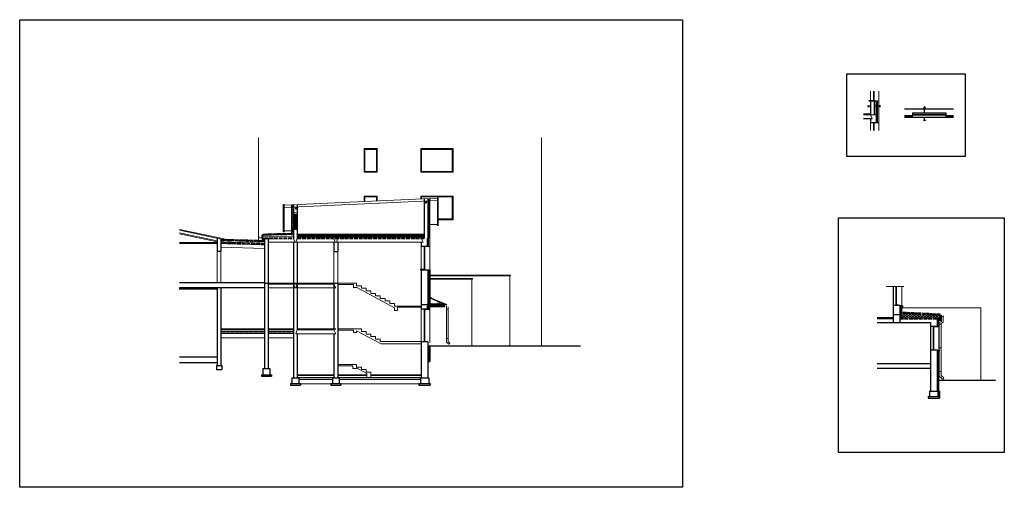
# Model space of a CAD drawing. Header units: millimetres. Extents: x -26513 to 76799, y 0 to 112149.
# Tile 46 of 98: x 9965 to 16205, y 97913 to 100873. Entities that reach past the tile are written whole.
import ezdxf

# ---------------------------------------------------------------- set-up
doc = ezdxf.new("R2010")
doc.units = ezdxf.units.MM
doc.header["$LTSCALE"] = 2
doc.linetypes.add('ACAD_ISO02W100', pattern=[15, 12, -3])
doc.linetypes.add('ACAD_ISO10W100', pattern=[18.5, 12, -3, 0.5, -3])
doc.layers.add('istn.śiany', color=2, linetype='Continuous')
for name, color, linetype, lineweight in [('ocieplenie', 5, 'BATTING', 5), ('rynna-41', 22, 'Continuous', 18), ('SCHODY', 54, 'Continuous', 15), ('stolarka', 6, 'Continuous', 9), ('widok', 3, 'Continuous', 13)]:
    doc.layers.add(name, color=color, linetype=linetype, lineweight=lineweight)
doc.linetypes.add('BATTING', pattern='A,0.0001,-0.1,[134,ltypeshp.shx,S=0.1,R=0,X=-0.1,Y=0],-0.2,[134,ltypeshp.shx,S=0.1,R=180,X=0.1,Y=0],-0.1', length=0.4001)

msp = doc.modelspace()

# ---------------------------------------------------------------- hatches: boundary and pattern name
at = {"layer": 'istn.śiany'}
h = msp.add_hatch(dxfattribs=at)
h.set_pattern_fill('STIPPLE', color=256, scale=0.5, style=0)
h.set_pattern_definition([(0, (0.508, 0.254), (0, 12.7), [0, -12.7]), (0, (4.572, 0.508), (0, 12.7), [0, -12.7]), (0, (2.286, 3.302), (0, 12.7), [0, -12.7]), (0, (5.08, 5.334), (0, 12.7), [0, -12.7]), (0, (1.778, 6.096), (0, 12.7), [0, -12.7]), (0, (2.794, 9.144), (0, 12.7), [0, -12.7]), (0, (1.016, 11.43), (0, 12.7), [0, -12.7]), (0, (5.08, 11.176), (0, 12.7), [0, -12.7]), (0, (8.128, 11.684), (0, 12.7), [0, -12.7]), (0, (9.652, 8.636), (0, 12.7), [0, -12.7]), (0, (12.192, 8.382), (0, 12.7), [0, -12.7]), (0, (12.192, 3.81), (0, 12.7), [0, -12.7]), (0, (9.906, 2.286), (0, 12.7), [0, -12.7]), (0, (6.35, 3.048), (0, 12.7), [0, -12.7]), (0, (8.636, 5.334), (0, 12.7), [0, -12.7]), (0, (6.35, 7.62), (0, 12.7), [0, -12.7]), (0, (11.684, 0.508), (0, 12.7), [0, -12.7])])
h.paths.add_polyline_path([(11712.2, 99547.5), (11712.2, 99637.5), (11700.2, 99637.5), (11700.2, 99547.5)])
h.paths.add_polyline_path([(11724.2, 99547.5), (11724.2, 99637.5), (11712.2, 99637.5), (11712.2, 99547.5)])
at = {"layer": 'ocieplenie', "linetype": 'Continuous'}
h = msp.add_hatch(dxfattribs=at)
h.set_pattern_fill('HONEY', color=256, scale=2, style=0)
h.set_pattern_definition([(0, (-18928.7017, 35083.3344), (9.525, 5.49926), [6.35, -12.7]), (120, (-18928.7017, 35083.3344), (-9.52499886, 5.49926197), [6.35, -12.7]), (60, (-18928.7017, 35083.3344), (1.14e-06, 10.99852197), [-12.7, 6.35])])
h.paths.add_polyline_path([(11700.2, 99701.1), (11688.2, 99700.6), (11688.2, 99685.6), (11700.2, 99686.1)])
h.paths.add_polyline_path([(11700.2, 99686.1), (11688.2, 99685.6), (11688.2, 99536.1), (11700.2, 99536.1)])
h.paths.add_polyline_path([(11700.2, 99536.1), (11688.2, 99536.1), (11688.2, 99509), (11700.2, 99509.4)])
h = msp.add_hatch(dxfattribs=at)
h.set_pattern_fill('HONEY', color=256, scale=2, style=0)
h.set_pattern_definition([(0, (-17657.66, 29880.3716), (9.525, 5.49926), [6.35, -12.7]), (120, (-17657.66, 29880.3716), (-9.52499886, 5.49926197), [6.35, -12.7]), (60, (-17657.66, 29880.3716), (1.14e-06, 10.99852197), [-12.7, 6.35])])
h.paths.add_polyline_path([(15652.6, 98981.6), (15652.6, 99006), (15554.6, 99010.6), (15554.6, 98981.6)])
h.paths.add_polyline_path([(15652.6, 98981.6), (15652.6, 99006), (15671.7, 99005.1, -0.048277), (15668.3, 98981.6)])
h.paths.add_polyline_path([(15668.3, 98981.6, 0.048277), (15671.7, 99005.1), (15798.6, 98999.1), (15798.6, 98981.6)])
at = {"layer": 'widok'}
h = msp.add_hatch(dxfattribs=at)
h.set_pattern_fill('AR-CONC', color=256, scale=0.05, style=0)
h.set_pattern_definition([(50, (0, 0), (9.10923345, -0.7969543), [0.9525, -10.4775]), (355, (0, 0), (-1.7621413, 9.55283214), [0.762, -8.382]), (100.451, (0.759, -0.066), (7.3471251, 8.7558344), [0.8095, -8.9045]), (46.1842, (0, 2.54), (13.553952, -2.1021164), [1.42875, -15.71625]), (96.6356, (1.13, 2.365), (11.8702117, 12.3712778), [1.21425, -13.35675]), (351.184, (0, 2.54), (11.8702303, 12.3712559), [1.143, -12.573]), (21, (1.27, 1.905), (7.580744, -5.1132759), [0.9525, -10.4775]), (326, (1.27, 1.905), (3.0901014, 9.2093983), [0.762, -8.382]), (71.4514, (1.902, 1.479), (10.67082454, 4.0961429), [0.8095, -8.9045]), (37.5, (0, 0), (0.15443016, 4.22775194), [0, -8.2804, 0, -8.509, 0, -8.41375]), (7.5, (0, 0), (3.34098313, 5.00902874), [0, -4.8514, 0, -8.0899, 0, -3.20675]), (327.5, (-2.832, 0), (6.77952976, -0.2864372), [0, -3.175, 0, -9.906, 0, -13.1445]), (317.5, (-4.102, 0), (7.40645907, 1.27132455), [0, -4.1275, 0, -6.5786, 0, -9.3345])])
h.paths.add_polyline_path([(15392.3, 100359.5), (15380.3, 100359.5), (15380.3, 100297.2), (15392.3, 100297.2)])
h.paths.add_polyline_path([(15380.3, 100271.5), (15392.3, 100271.5), (15392.3, 100297.2), (15380.3, 100297.2)])
h.paths.add_polyline_path([(15833.6, 100272.5), (15833.6, 100284.5), (15623.6, 100284.5), (15623.6, 100272.5)])
h.paths.add_polyline_path([(15651.9, 100271.6), (15651.9, 100285.4), (15666.9, 100285.4), (15666.9, 100271.6)], flags=9)

# ---------------------------------------------------------------- linework, layer by layer
for points in [[(15207.4, 100531.3), (15957.4, 100531.3), (15957.4, 100006.3), (15207.4, 100006.3)], [(15155.1, 98134.1), (15155.1, 99619.1), (16205.1, 99619.1), (16205.1, 98134.1)]]:
    msp.add_lwpolyline(points, close=True)
at = {"layer": 'Defpoints'}
msp.add_lwpolyline([(14164.7, 97913), (9964.7, 97913), (9964.7, 100873), (14164.7, 100873)], close=True, dxfattribs=at)
at = {"layer": 'istn.śiany'}
for p, q in [((15346.3, 100362.5), (15380.3, 100362.5)), ((15346.3, 100362.5), (15346.3, 100359.5)), ((15346.3, 100359.5), (15392.3, 100359.5)), ((15356.3, 100359.5), (15356.3, 100271.5)), ((15380.3, 100362.5), (15380.3, 100359.5)), ((15380.3, 100359.5), (15380.3, 100271.5)), ((15392.3, 100359.5), (15392.3, 100271.5)), ((15341.1, 100328.8), (15362.1, 100328.8)), ((15344.5, 100320.3), (15341.1, 100328.8)), ((15344.5, 100330.8), (15344.5, 100320.3)), ((15385.3, 100328.8), (15418.8, 100328.8)), ((15415.3, 100332.2), (15415.3, 100320.3)), ((15415.3, 100320.3), (15418.8, 100328.8)), ((15573.6, 100308.5), (15883.6, 100308.5)), ((15623.6, 100284.5), (15833.6, 100284.5)), ((15623.6, 100284.5), (15623.6, 100266.5)), ((15693.5, 100317.2), (15705.5, 100317.2)), ((15705.5, 100317.2), (15697, 100320.7)), ((15697, 100320.7), (15697, 100284.5)), ((15833.6, 100284.5), (15833.6, 100266.5)), ((15311.7, 100277.5), (15356.3, 100277.5)), ((15311.7, 100247.5), (15368.3, 100247.5)), ((15356.3, 100247.5), (15356.3, 100222.5)), ((15356.3, 100222.5), (15393.3, 100222.5)), ((15393.3, 100271.5), (15393.3, 100222.5)), ((15573.6, 100266.5), (15623.6, 100266.5)), ((15693.5, 100236.9), (15705.5, 100236.9)), ((15697, 100251.8), (15697, 100233.4)), ((15705.5, 100236.9), (15697, 100233.4)), ((15833.6, 100266.5), (15883.6, 100266.5)), ((12528.2, 99739.5), (12528.2, 99489.4)), ((12528.2, 99725.2), (12540.2, 99725.2)), ((12540.2, 99725), (12540.2, 99713.2)), ((12552.2, 99740.6), (12552.2, 99489.4)), ((11688.2, 99701.1), (11688.2, 99509)), ((11700.2, 99701.1), (11700.2, 99489.3)), ((11712.2, 99687.2), (11724.2, 99687.2)), ((11712.2, 99687.2), (11712.2, 99675.2)), ((11712.2, 99675.2), (11724.2, 99675.2)), ((11724.2, 99702.3), (11724.2, 99489.4)), ((12528.2, 99713.2), (12540.2, 99713.2)), ((11724.2, 99637.5), (11687.7, 99637.5)), ((11724.2, 99547.5), (11687.7, 99547.5)), ((11216.2, 99489.4), (11216.2, 99408.4)), ((11240.2, 99484.3), (11240.2, 99408.4)), ((11252.2, 99481.8), (11252.2, 99471.1)), ((11504.2, 99508), (11504.1, 99467.5)), ((11688.2, 99513), (11504.2, 99508)), ((11516.2, 99490.4), (11516.2, 98665.4)), ((11540.2, 99489.4), (11540.2, 98665.4)), ((11682.3, 99512.9), (11688.2, 99519.4)), ((11724.2, 99515.4), (12528.2, 99515.4)), ((11724.2, 99500.4), (12528.2, 99500.4)), ((11956.2, 99489.4), (11956.2, 99489.3)), ((12547.2, 99489.4), (12547.2, 99440.3)), ((11700.2, 99465.4), (11700.2, 98605.4)), ((11724.2, 99465.4), (11724.2, 98909.4)), ((11956.2, 99465.4), (11956.2, 99405.4)), ((11980.2, 99465.4), (11980.2, 99405.4)), ((12510.2, 99465.4), (12510.2, 99440.3)), ((12510.2, 99440.3), (12547.2, 99440.3)), ((11216.2, 99408.4), (11240.2, 99408.4)), ((11956.2, 99405.4), (11980.2, 99405.4)), ((12505.2, 99293.3), (12527.2, 99293.3)), ((12505.2, 99293.3), (12505.2, 99290.3)), ((12505.2, 99290.3), (12564.2, 99290.3)), ((12510.2, 99290.3), (12510.2, 99041.9)), ((12552.2, 99290.3), (12552.2, 99070.3)), ((12564.2, 99290.3), (12564.2, 99070.3)), ((10977.5, 99208.4), (11516.2, 99208.4)), ((10977.5, 99178.4), (11516.2, 99178.4)), ((11216.2, 99178.4), (11216.2, 98683.4)), ((11240.2, 99178.4), (11240.2, 98683.4)), ((11516.2, 99205.4), (11977.3, 99205.4)), ((11956.2, 99205.4), (11956.2, 98909.4)), ((11980.2, 99205.4), (11980.2, 98605.4)), ((15500.6, 99183.7), (15500.6, 98957.1)), ((12510.2, 99070.3), (12552.2, 99070.3)), ((12510.2, 99041.9), (12547.2, 99041.9)), ((12547.2, 99062.7), (12547.2, 99041.9)), ((12547.2, 99062.7), (12547.4, 99062.7)), ((12547.2, 99062.7), (12652, 99062.7)), ((12552.5, 99070.3), (12652, 99070.3)), ((12564.2, 99075.3), (12647.1, 99075.3)), ((12564.2, 99057.7), (12657, 99057.7)), ((12652, 99070.3), (12652, 99062.7)), ((12657, 99070.3), (12657, 99057.7)), ((15500.6, 99066.1), (15542.6, 99066.1)), ((15542.6, 99066.1), (15542.6, 98957.1)), ((15398.6, 98987.1), (15500.6, 98987.1)), ((15398.6, 98981.1), (15500.6, 98981.1)), ((15500.6, 99007.1), (15542.6, 99007.1)), ((15778.6, 98981.1), (15798.6, 98981.1)), ((15798.6, 98981.1), (15798.6, 98973.1)), ((11240.2, 98915.4), (11516.2, 98915.4)), ((11540.2, 98915.4), (11700.2, 98915.4)), ((11724.2, 98915.4), (11968.2, 98915.4)), ((15398.6, 98957.1), (15736.6, 98957.1)), ((15736.6, 98957.1), (15736.6, 98667.1)), ((15736.6, 98932.1), (15778.6, 98932.1)), ((15778.6, 98973.1), (15778.6, 98932.1)), ((15778.6, 98973.1), (15798.6, 98973.1)), ((11240.2, 98888.4), (11516.2, 98888.4)), ((11540.2, 98888.4), (11700.2, 98888.4)), ((11724.2, 98885.4), (11724.2, 98605.4)), ((11956.2, 98885.4), (11956.2, 98605.4)), ((12510.2, 98834.9), (12510.2, 98605.4)), ((12510.2, 98834.9), (12552.2, 98834.9)), ((12552.2, 98834.9), (12552.2, 98605.4)), ((12552.2, 98808.4), (13518.1, 98808.4)), ((12564.2, 98808.4), (12564.2, 98708.4)), ((10977.5, 98738.4), (11216.2, 98738.4)), ((15736.6, 98782.1), (15778.6, 98782.1)), ((15778.6, 98782.1), (15778.6, 98522.1)), ((10977.5, 98703.4), (11216.2, 98703.4)), ((11211.2, 98683.4), (11211.2, 98658.4)), ((11211.2, 98683.4), (11245.2, 98683.4)), ((11245.2, 98683.4), (11245.2, 98658.4)), ((11506.2, 98665.4), (11506.2, 98625.4)), ((11506.2, 98665.4), (11550.2, 98665.4)), ((11550.2, 98665.4), (11550.2, 98625.4)), ((12552.2, 98708.4), (12564.2, 98708.4)), ((15398.6, 98697.1), (15736.6, 98697.1)), ((15398.6, 98667.1), (15736.6, 98667.1)), ((15736.6, 98667.1), (15736.6, 98522.1)), ((11211.2, 98658.4), (11245.2, 98658.4)), ((11496.2, 98625.4), (11496.2, 98615.4)), ((11496.2, 98625.4), (11560.2, 98625.4)), ((11496.2, 98615.4), (11560.2, 98615.4)), ((11560.2, 98625.4), (11560.2, 98615.4)), ((11690.2, 98605.4), (11690.2, 98570.4)), ((11690.2, 98605.4), (11734.2, 98605.4)), ((11724.2, 98625.4), (11956.2, 98625.4)), ((11734.2, 98605.4), (11734.2, 98570.4)), ((11946.2, 98605.4), (11990.2, 98605.4)), ((11946.2, 98605.4), (11946.2, 98570.4)), ((11980.2, 98625.4), (12165.2, 98625.4)), ((11990.2, 98605.4), (11990.2, 98570.4)), ((12190.2, 98625.4), (12510.2, 98625.4)), ((12505.2, 98605.4), (12557.2, 98605.4)), ((12505.2, 98605.4), (12505.2, 98570.4)), ((12557.2, 98605.4), (12557.2, 98570.4)), ((11680.2, 98570.4), (11680.2, 98560.4)), ((11680.2, 98570.4), (11744.2, 98570.4)), ((11680.2, 98560.4), (11744.2, 98560.4)), ((11734.2, 98598.4), (11946.2, 98598.4)), ((11744.2, 98570.4), (11744.2, 98560.4)), ((11936.2, 98570.4), (11936.2, 98560.4)), ((11936.2, 98570.4), (12000.2, 98570.4)), ((11936.2, 98560.4), (12000.2, 98560.4)), ((11990.2, 98598.4), (12505.2, 98598.4)), ((12000.2, 98570.4), (12000.2, 98560.4)), ((12495.2, 98570.4), (12567.2, 98570.4)), ((12495.2, 98570.4), (12495.2, 98560.4)), ((12495.2, 98560.4), (12567.2, 98560.4)), ((12567.2, 98570.4), (12567.2, 98560.4)), ((15778.6, 98590.1), (16149.9, 98590.1)), ((15721.6, 98487.1), (15793.6, 98487.1)), ((15721.6, 98487.1), (15721.6, 98477.1)), ((15721.6, 98477.1), (15793.6, 98477.1)), ((15731.6, 98522.1), (15783.6, 98522.1)), ((15731.6, 98522.1), (15731.6, 98487.1)), ((15736.6, 98487.1), (15778.6, 98487.1)), ((15783.6, 98522.1), (15783.6, 98487.1)), ((15793.6, 98487.1), (15793.6, 98477.1))]:
    msp.add_line(p, q, dxfattribs=at)
at = {"layer": 'istn.śiany', "linetype": 'ACAD_ISO02W100', "lineweight": 40, "ltscale": 0.8}
for p, q in [((11489.9, 99469.3), (11252.2, 99476.6)), ((11681.8, 99514.9), (11504.2, 99510)), ((15798.7, 99006.6), (15554.7, 99018.1))]:
    msp.add_line(p, q, dxfattribs=at)
at = {"layer": 'istn.śiany', "linetype": 'ACAD_ISO02W100', "lineweight": 40}
for p, q in [((11501.5, 99472.1), (11252.3, 99479.1)), ((11681.8, 99516.9), (11504.1, 99512)), ((11516.2, 99489.9), (11700.2, 99489.9)), ((11724.2, 99489.9), (12528.2, 99489.9)), ((11516.2, 99450), (11240.2, 99458)), ((15542.6, 98981.6), (15798.6, 98981.6)), ((15798.5, 99002.6), (15554.5, 99014.1))]:
    msp.add_line(p, q, dxfattribs=at)
at = {"layer": 'ocieplenie', "linetype": 'Continuous'}
for p, q in [((15380.1, 100363.7), (15392.1, 100360.1)), ((15573.5, 100253), (15883.5, 100253)), ((15573.6, 100254.5), (15883.6, 100254.5)), ((15623.6, 100268.6), (15623.6, 100254.5)), ((15833.6, 100266.5), (15833.6, 100254.5)), ((15380.3, 100219.5), (15410.3, 100219.5)), ((15410.3, 100219.5), (15410.3, 100219.5)), ((12564.2, 99741.1), (12564.2, 99437.3)), ((12532.2, 99437.3), (12564.2, 99437.3)), ((10975, 99166.6), (11216.2, 99166.6)), ((15554.6, 99183.7), (15554.6, 98981.1)), ((12532.2, 99038.9), (12564.2, 99038.9)), ((12564.2, 99070.3), (12564.2, 99038.9)), ((15803.5, 98999.9), (15803.5, 98968.4)), ((15759.1, 98929.1), (15790.6, 98929.1)), ((15790.6, 98968.4), (15790.6, 98522.1)), ((15790.6, 98968.4), (15803.5, 98968.4)), ((11240.2, 98858.4), (11516.2, 98858.4)), ((11540.2, 98858.4), (11700.2, 98858.4)), ((11744.2, 98568.4), (11936.2, 98568.4)), ((12000.2, 98568.4), (12495.2, 98568.4)), ((15783.6, 98522.1), (15795.6, 98522.1)), ((15795.6, 98522.1), (15795.6, 98487.1))]:
    msp.add_line(p, q, dxfattribs=at)
at = {"layer": 'ocieplenie'}
for p, q in [((15401.3, 100361.2), (15401.3, 100271.5)), ((15401.8, 100271.5), (15401.8, 100219.5)), ((15573.6, 100260.5), (15623.6, 100260.5)), ((15623.6, 100263.5), (15833.6, 100263.5)), ((15833.6, 100260.5), (15883.6, 100260.5)), ((15380.3, 100221), (15410.3, 100221)), ((12558.2, 99740.6), (12558.2, 99489.4)), ((11246.2, 99481.8), (11246.2, 99458.3)), ((11700.3, 99503.4), (11504.3, 99498)), ((11509.5, 99492.9), (11509.6, 99466.3)), ((11724.2, 99507.9), (12528.2, 99507.9)), ((11724.2, 99495.4), (12528.2, 99495.4)), ((12555.8, 99489.4), (12555.8, 99437.3)), ((11516.4, 99459), (11240.4, 99467)), ((12558.2, 99290.3), (12558.2, 99070.3)), ((10975, 99172.6), (11216.2, 99172.6)), ((12551.4, 99070.3), (12551.4, 99068.7)), ((12551.4, 99062.7), (12551.4, 99038.9)), ((12558.2, 99062.7), (12558.2, 99038.9)), ((12564.2, 99072.8), (12652, 99072.8)), ((12564.2, 99060.2), (12657, 99060.2)), ((12654.5, 99070.3), (12654.5, 99062.5)), ((15548.6, 99066), (15548.6, 98981.1)), ((12558.2, 98808.4), (12558.2, 98708.4))]:
    msp.add_line(p, q, dxfattribs=at)
at = {"layer": 'ocieplenie', "linetype": 'BATTING'}
for p, q in [((15801, 98999.9), (15801, 98968.4)), ((15784.6, 98973.1), (15784.6, 98929.1)), ((15790.6, 98970.9), (15803.5, 98970.9)), ((15784.6, 98783.2), (15784.6, 98522.1)), ((15789.6, 98522.1), (15789.6, 98487.1))]:
    msp.add_line(p, q, dxfattribs=at)
at = {"layer": 'rynna-41'}
for p, q in [((11640.2, 99683.3), (12612.2, 99728.3)), ((12612.2, 99748.4), (12612.2, 99570.6)), ((12612.2, 99748.4), (12617.2, 99748.4)), ((12617.2, 99748.4), (12617.2, 99570.6)), ((11635.2, 99703.1), (11640.2, 99703.4)), ((11635.2, 99703.1), (11635.2, 99531.1)), ((11640.2, 99703.4), (11640.2, 99531.1)), ((11260.2, 99480.1), (10976.5, 99540.3)), ((11260.2, 99485.2), (10977.5, 99545.2)), ((11700.2, 99536.1), (11640.2, 99536.1)), ((12552.2, 99575.6), (12612.2, 99575.6)), ((12612.2, 99570.6), (12617.2, 99570.6)), ((11216.2, 99467.2), (10976.5, 99518.1)), ((11216.2, 99472.3), (10977.5, 99523)), ((11260.2, 99485.2), (11260.2, 99480.1)), ((11498.8, 99469.5), (11503.4, 99473.9)), ((11500, 99508.6), (11519.5, 99509.5)), ((11500, 99498.2), (11500, 99508.6)), ((11502.4, 99508.3), (11518, 99509)), ((11502.4, 99508.3), (11502.4, 99482.5)), ((11502.4, 99482.5), (11503.6, 99484.3)), ((11503, 99484), (11503.9, 99485.2)), ((11503.9, 99485.2), (11503.9, 99473.9)), ((11640.2, 99531.1), (11635.2, 99531.1)), ((10977.5, 99462.2), (11216.2, 99462.2)), ((10977.5, 99457.2), (11216.2, 99457.2)), ((11494.3, 99469.6), (11490.9, 99468.8)), ((11498.8, 99469.5), (11494.3, 99469.6)), ((12565.9, 99133.8), (12565.9, 99116.7)), ((12565.9, 99116.7), (12577, 99111.3)), ((12577, 99111.3), (12578.9, 99104.9)), ((15804.8, 98999.6), (15804.8, 99001.4)), ((15805.3, 99001.4), (15804.8, 99001.4)), ((15805.3, 98999.6), (15805.3, 99001.4)), ((15806.1, 98994.8), (15806.1, 98963.2)), ((15817.1, 98993.4), (15817.1, 98959)), ((15819.1, 98997.7), (15819.6, 98997.7)), ((15806.1, 98963.2), (15793, 98954.9)), ((15793, 98954.9), (15793, 98617.6)), ((15804, 98945.4), (15793, 98945.4)), ((15817.1, 98959), (15804, 98950.8)), ((15804, 98950.8), (15804, 98624.2)), ((15804, 98795.4), (15793, 98795.4)), ((15804, 98645.4), (15793, 98645.4)), ((15796, 98611.3), (15814.7, 98596.5)), ((15807, 98617.9), (15822.2, 98606)), ((15822.2, 98606), (15814.7, 98596.5))]:
    msp.add_line(p, q, dxfattribs=at)
msp.add_circle((15806.3, 98999.5), 0.5, dxfattribs=at)
for centre, radius, start, end in [((11492.5, 99498.2), 7.5, 180, 0), ((15812.2, 98999.1), 7.5, 176.30798, 348.98091), ((15812.2, 98999.1), 7, 176.30798, 348.18288), ((15812.2, 98999.1), 6.5, 176.30798, 351.21039), ((15819.6, 98997.7), 1.01, 305.25091, 154.16445), ((15820, 98997.2), 0.326, 88.35037, 312.42723), ((15801, 98617.6), 8, 180, 231.73815), ((15812, 98624.2), 8, 180, 231.73815)]:
    msp.add_arc(centre, radius, start, end, dxfattribs=at)
at = {"layer": 'SCHODY'}
for p, q in [((11980.2, 99205.4), (12100.2, 99205.4)), ((11980.2, 99197.4), (12080.2, 99197.4)), ((12080.2, 99197.4), (12080.2, 99177.4)), ((12080.2, 99177.4), (12100.8, 99177.4)), ((12100.2, 99205.4), (12100.2, 99189.1)), ((12100.2, 99189.1), (12130.2, 99189.1)), ((12340.2, 99048.9), (12100.8, 99177.4)), ((12130.2, 99189.1), (12130.2, 99173)), ((12130.2, 99173), (12160.2, 99173)), ((12160.2, 99173), (12160.2, 99156.9)), ((12160.2, 99156.9), (12190.2, 99156.9)), ((12190.2, 99156.9), (12190.2, 99140.8)), ((12190.2, 99140.8), (12220.2, 99140.8)), ((12220.2, 99140.8), (12220.2, 99124.7)), ((12220.2, 99124.7), (12250.2, 99124.7)), ((12250.2, 99124.7), (12250.2, 99108.6)), ((12250.2, 99108.6), (12280.2, 99108.6)), ((12280.2, 99108.6), (12280.2, 99092.5)), ((12280.2, 99092.5), (12310.2, 99092.5)), ((12310.2, 99092.5), (12310.2, 99076.4)), ((12310.2, 99076.4), (12340.2, 99076.4)), ((12340.2, 99076.4), (12340.2, 99060.3)), ((12340.2, 99060.3), (12510.2, 99060.3)), ((12340.2, 99032.9), (12340.2, 99048.9)), ((12360.2, 99052.3), (12360.2, 99032.9)), ((12360.2, 99052.3), (12510.2, 99052.3)), ((12340.2, 99032.9), (12360.2, 99032.9)), ((11980, 98915.4), (12130.1, 98915.4)), ((12130.2, 98915.4), (12130.2, 98899.3)), ((11980.2, 98907.4), (12080.2, 98907.4)), ((12080.2, 98907.4), (12080.2, 98892.4)), ((12080.2, 98892.4), (12100.2, 98892.4)), ((12100.2, 98904), (12100.2, 98892.4)), ((12100.2, 98904), (12255.1, 98820.9)), ((12130.2, 98899.3), (12160.2, 98899.3)), ((12160.2, 98899.3), (12160.2, 98883.2)), ((12160.2, 98883.2), (12190.2, 98883.2)), ((12190.2, 98883.2), (12190.2, 98867.1)), ((12190.2, 98867.1), (12220.2, 98867.1)), ((12220.2, 98867.1), (12220.2, 98851)), ((12220.2, 98851), (12250.2, 98851)), ((12250.2, 98851), (12250.2, 98834.9)), ((12250.2, 98834.9), (12510.2, 98834.9)), ((12255.1, 98820.9), (12510.2, 98820.9)), ((11980.2, 98690), (12100.2, 98690)), ((11980.2, 98682), (12075.2, 98682)), ((12075.2, 98682), (12075.2, 98665.9)), ((12075.2, 98665.9), (12100.2, 98665.9)), ((12100.2, 98690), (12100.2, 98673.9)), ((12100.2, 98673.9), (12130.2, 98673.9)), ((12100.2, 98668.5), (12100.2, 98665.9)), ((12100.2, 98668.5), (12165.2, 98633.4)), ((12130.2, 98673.9), (12130.2, 98657.8)), ((12130.2, 98657.8), (12160.2, 98657.8)), ((12160.2, 98657.8), (12160.2, 98641.7)), ((12160.2, 98641.7), (12190.2, 98641.7)), ((12165.2, 98633.4), (12165.2, 98607.4)), ((12165.2, 98607.4), (12190.2, 98607.4)), ((12190.2, 98641.5), (12190.2, 98607.4))]:
    msp.add_line(p, q, dxfattribs=at)
at = {"layer": 'stolarka'}
for p, q in [((15356.3, 100420.5), (15356.3, 100362.5)), ((15375.3, 100420.5), (15375.3, 100362.5)), ((15380.3, 100420.5), (15380.3, 100362.5)), ((15375.3, 100367.5), (15380.3, 100367.5)), ((15356.3, 100222.5), (15356.3, 100171)), ((15375.3, 100222.5), (15375.3, 100171)), ((15380.3, 100222.5), (15380.3, 100171)), ((15375.3, 100217.5), (15380.3, 100217.5)), ((12147.2, 100056.9), (12147.2, 99906.9)), ((12147.2, 100056.9), (12231.2, 100056.9)), ((12152.2, 100051.9), (12226.2, 100051.9)), ((12152.2, 100051.9), (12152.2, 99911.9)), ((12226.2, 100051.9), (12226.2, 99911.9)), ((12231.2, 100056.9), (12231.2, 99906.9)), ((12507.2, 100056.9), (12507.2, 99906.9)), ((12507.2, 100056.9), (12711.2, 100056.9)), ((12512.2, 100051.9), (12512.2, 99911.9)), ((12512.2, 100051.9), (12706.2, 100051.9)), ((12706.2, 100051.9), (12706.2, 99911.9)), ((12711.2, 100056.9), (12711.2, 99906.9)), ((12152.2, 99911.9), (12226.2, 99911.9)), ((12512.2, 99911.9), (12706.2, 99911.9)), ((12147.2, 99906.9), (12231.2, 99906.9)), ((12507.2, 99906.9), (12711.2, 99906.9)), ((12147.2, 99756.9), (12231.2, 99756.9)), ((12147.2, 99756.9), (12147.2, 99721.8)), ((12152.2, 99751.9), (12226.2, 99751.9)), ((12152.2, 99751.9), (12152.2, 99722.1)), ((12226.2, 99751.9), (12226.2, 99725.5)), ((12231.2, 99756.9), (12231.2, 99725.7)), ((12507.2, 99756.9), (12507.2, 99738.5)), ((12507.2, 99756.9), (12711.2, 99756.9)), ((12512.2, 99751.9), (12706.2, 99751.9)), ((12512.2, 99751.9), (12512.2, 99738.5)), ((12706.2, 99751.9), (12706.2, 99611.9)), ((12711.2, 99756.9), (12711.2, 99606.9)), ((12617.2, 99611.9), (12706.2, 99611.9)), ((12617.2, 99606.9), (12711.2, 99606.9)), ((11687.4, 99536.4), (11688.3, 99537.4)), ((11687.4, 99536.4), (11687.4, 99531.4)), ((11686.9, 99531.4), (11687.4, 99531.4)), ((11686.9, 99526.4), (11687.1, 99525.9)), ((12510.2, 99440.3), (12510.2, 99293.3)), ((12527.2, 99290.3), (12527.2, 99440.3)), ((12527.2, 99435.3), (12532.2, 99435.3)), ((12532.2, 99290.3), (12532.2, 99440.3)), ((12564.2, 99437.3), (12564.2, 99290.3)), ((11216.2, 99408.4), (11216.2, 99208.4)), ((11240.2, 99408.4), (11240.2, 99208.4)), ((11956.2, 99405.4), (11956.2, 99205.4)), ((11980.2, 99405.4), (11980.2, 99205.4)), ((12527.2, 99295.3), (12532.2, 99295.3)), ((15517.6, 99183.7), (15517.6, 99066.1)), ((15522.6, 99183.7), (15522.6, 99066.1)), ((12510.2, 99041.9), (12510.2, 98834.9)), ((12527.2, 99041.9), (12527.2, 98834.9)), ((12527.2, 99036.9), (12532.2, 99036.9)), ((12532.2, 99041.9), (12532.2, 98834.9)), ((12564.2, 99038.9), (12564.2, 98829.9)), ((15517.6, 99071.1), (15522.6, 99071.1)), ((15804, 99003.2), (15792.4, 99003.7)), ((15804, 99003.2), (15807.1, 99001)), ((15804, 99002.9), (15804, 98964.8)), ((15804, 99002.9), (15806.7, 99000.9)), ((15805.9, 99001), (15806.7, 99000.4)), ((15753.6, 98932.1), (15753.6, 98782.1)), ((15753.6, 98927.1), (15758.6, 98927.1)), ((15758.6, 98932.1), (15758.6, 98782.1)), ((15804, 98964.8), (15802.1, 98967.1)), ((15753.6, 98787.1), (15758.6, 98787.1))]:
    msp.add_line(p, q, dxfattribs=at)
at = {"layer": 'stolarka', "linetype": 'ACAD_ISO10W100'}
for p, q in [((11683.8, 99516.5), (11687.4, 99520.6)), ((11683.8, 99516.5), (11683.8, 99516)), ((11686.9, 99530.2), (11686.9, 99526.4)), ((11687.4, 99530.4), (11687.4, 99520.6)), ((15555.1, 99031.8), (15554.2, 99034)), ((15555.1, 99031.8), (15555.1, 99019.9)), ((15576.2, 99018.8), (15555.1, 99019.9)), ((15576.2, 99018.8), (15578.3, 99017.4))]:
    msp.add_line(p, q, dxfattribs=at)
at = {"layer": 'stolarka'}
for centre, radius, start, end in [((11686.9, 99530.8), 0.606, 90, 270.47227), ((15806.9, 99000.7), 0.349, 234.30645, 54.30645)]:
    msp.add_arc(centre, radius, start, end, dxfattribs=at)
at = {"layer": 'widok'}
for p, q in [((15410.3, 100420.5), (15410.3, 100219.5)), ((15311.7, 100271.5), (15393.3, 100271.5)), ((15368.3, 100247.5), (15356.3, 100271.5)), ((15393.3, 100271.5), (15393.3, 100271.5)), ((15623.6, 100272.5), (15833.6, 100272.5)), ((15410.3, 100219.5), (15410.3, 100171)), ((11478.2, 100125.8), (11478.2, 99469.6)), ((13272.2, 100125.8), (13272.2, 98808.4)), ((11640.2, 99698.4), (12612.2, 99743.4)), ((11724.2, 99649.5), (11700.2, 99649.5)), ((11708, 99465.3), (11700.2, 99489.4)), ((11724.2, 99489.4), (11715.8, 99465.5)), ((11964, 99465.3), (11956.2, 99489.4)), ((11980.2, 99489.4), (11971.8, 99465.5)), ((12522.2, 99465.4), (12510.2, 99489.4)), ((11516.2, 99448.5), (11240.2, 99456.5)), ((11516.2, 99425.4), (11240.2, 99433.4)), ((11540.2, 99465.4), (12522.2, 99465.4)), ((12564.2, 99256.4), (13075.2, 99256.4)), ((12564.2, 99251.4), (13075.2, 99251.4)), ((12564.2, 99235.4), (12835.2, 99235.4)), ((12564.2, 99230.4), (12835.1, 99230.4)), ((12830.2, 99230.4), (12830.2, 98808.4)), ((12835.2, 99235.4), (12835.2, 99230.4)), ((13070.2, 99251), (13070.2, 98808.4)), ((13075.2, 99256.4), (13075.2, 99251.4)), ((11540.2, 99199.4), (11956.2, 99199.4)), ((11540.2, 99175.4), (11968.2, 99175.4)), ((11710, 99175.4), (11700.2, 99199.4)), ((11714.4, 99175.4), (11724.2, 99199.4)), ((11968.2, 99175.4), (11956.2, 99199.4)), ((15455.6, 99183.7), (15569.2, 99183.7)), ((12672, 99070.3), (12564.2, 99115.3)), ((12670.1, 99065.7), (12564.2, 99109.9)), ((12669.5, 99059.7), (12669.5, 98835.4)), ((12679.5, 99039.7), (12669.6, 99039.7)), ((12670.1, 99065.7), (12672, 99070.3)), ((12679.5, 99055.4), (12679.5, 98840)), ((15522.6, 99070.7), (15561.7, 99061.6)), ((16056.6, 99048), (15554.6, 99048)), ((15561.7, 99050.9), (15558.7, 99057.8)), ((15561.7, 99061.6), (15561.7, 99050.9)), ((16056.6, 99048), (16056.6, 98590.1)), ((15798.6, 99003.1), (15798.6, 98981.6)), ((15805.5, 99000.8), (15802.7, 99000.8)), ((15805.5, 99000.2), (15802.7, 99000.2)), ((11240.2, 98912.4), (11516.2, 98912.4)), ((11540.2, 98912.4), (11700.2, 98912.4)), ((11240.2, 98910.4), (11516.2, 98910.4)), ((11240.2, 98898.4), (11516.2, 98898.4)), ((11540.2, 98910.4), (11700.2, 98910.4)), ((11540.2, 98898.4), (11700.2, 98898.4)), ((11714.4, 98885.4), (11724.2, 98909.4)), ((11714.4, 98885.4), (11968.2, 98885.4)), ((11724.2, 98909.4), (11956.2, 98909.4)), ((11968.2, 98885.4), (11956.2, 98909.4)), ((12679.5, 98854.6), (12669.6, 98854.6)), ((12672.3, 98829.3), (12684.5, 98818.9)), ((12682.3, 98833.9), (12691, 98826.5)), ((12691, 98826.5), (12684.5, 98818.9)), ((15758.2, 98785.6), (15794.3, 98780.7)), ((15794.3, 98773.9), (15792.5, 98777.1)), ((15794.3, 98780.7), (15794.3, 98773.9)), ((11724.2, 98622.4), (11956.2, 98622.4)), ((11724.2, 98620.4), (11956.2, 98620.4)), ((11724.2, 98608.4), (11956.2, 98608.4)), ((11980.2, 98622.4), (12165.2, 98622.4)), ((11980.2, 98620.4), (12165.2, 98620.4)), ((11980.2, 98608.4), (12165.2, 98608.4)), ((12190.2, 98622.4), (12510.2, 98622.4)), ((12190.2, 98620.4), (12510.2, 98620.4)), ((12190.2, 98608.4), (12510.2, 98608.4))]:
    msp.add_line(p, q, dxfattribs=at)
at = {"layer": 'widok', "linetype": 'ACAD_ISO10W100'}
for p, q in [((11499.3, 99469.3), (11503.8, 99473.6)), ((11503.8, 99473.6), (11503.8, 99469.2)), ((11681.9, 99513.9), (11684.5, 99516.8)), ((11685.5, 99517.1), (11684.5, 99516.8)), ((11685.2, 99517.2), (11688, 99520.3)), ((11685.5, 99517.1), (11687.8, 99519.7)), ((11688, 99530.3), (11688, 99520.3)), ((11503.8, 99469.2), (11499.3, 99469.3))]:
    msp.add_line(p, q, dxfattribs=at)
at = {"layer": 'widok', "linetype": 'ACAD_ISO02W100'}
for p, q in [((11682.1, 99513.4), (11684.9, 99516.5)), ((11240.2, 98909.9), (11516.2, 98909.9)), ((11240.2, 98897.9), (11516.2, 98897.9)), ((11540.2, 98909.9), (11700.2, 98909.9)), ((11540.2, 98897.9), (11700.2, 98897.9)), ((12553.5, 98834.9), (12553.5, 98605.4)), ((11724.2, 98619.9), (11956.2, 98619.9)), ((11724.2, 98607.9), (11956.2, 98607.9)), ((11980.2, 98619.9), (12165.2, 98619.9)), ((11980.2, 98607.9), (12165.2, 98607.9)), ((12190.2, 98619.9), (12510.2, 98619.9)), ((12190.2, 98607.9), (12510.2, 98607.9))]:
    msp.add_line(p, q, dxfattribs=at)
at = {"layer": 'widok'}
for centre, radius, start, end in [((12617.3, 99079.1), 2, 90, 180), ((12623.3, 99083.1), 2, 270, 0), ((12677.5, 98835.4), 8, 180, 229.42232), ((12687.5, 98840), 8, 180, 229.42232)]:
    msp.add_arc(centre, radius, start, end, dxfattribs=at)

doc.saveas('drawing.dxf')
